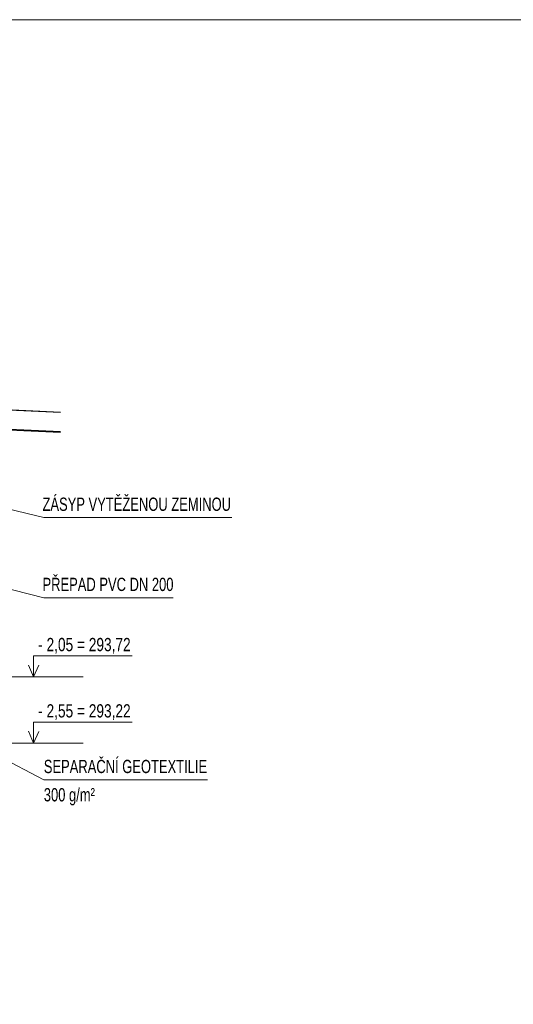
# Model space of a CAD drawing. Header units: metres. Extents: x 351055.4 to 351076.4, y -78447.2 to -78432.3.
# Tile 43 of 68: x 351061.9 to 351065.7, y -78439.8 to -78432.3. Entities that reach past the tile are written whole.
import ezdxf
from ezdxf.enums import TextEntityAlignment as Align

# ---------------------------------------------------------------- set-up
doc = ezdxf.new("R2010")
doc.units = ezdxf.units.M
doc.header["$MEASUREMENT"] = 0
for name, color, linetype, lineweight in [('KOTY', 7, 'Continuous', 13), ('NÁVRH', 7, 'Continuous', 30), ('RAMECEK', 7, 'Continuous', 0), ('VZOROVY_NAVRH', 7, 'Continuous', 13)]:
    doc.layers.add(name, color=color, linetype=linetype, lineweight=lineweight)
doc.styles.add('Style-Arial', font='arial.ttf')

msp = doc.modelspace()

# ---------------------------------------------------------------- linework, layer by layer
at = {"layer": 'KOTY', "ltscale": 0.05}
for p, q in [((351062.1292, -78436.1035), (351061.321, -78435.9062)), ((351062.1292, -78436.7079), (351060.7554, -78436.3551)), ((351062.1292, -78438.0812), (351061.6404, -78437.8245))]:
    msp.add_line(p, q, dxfattribs=at)
at = {"layer": 'NÁVRH', "lineweight": 13}
for p, q in [((351063.5479, -78436.1035), (351062.1292, -78436.1035)), ((351063.1059, -78436.7079), (351062.1292, -78436.7079)), ((351062.1292, -78438.0812), (351063.3649, -78438.0812))]:
    msp.add_line(p, q, dxfattribs=at)
at = {"layer": 'RAMECEK'}
msp.add_line((351061.0904, -78435.2551), (351062.2554, -78435.3077), dxfattribs=at)
at = {"layer": 'RAMECEK', "lineweight": 13}
msp.add_line((351061.0554, -78435.4035), (351062.2554, -78435.4577), dxfattribs=at)
at = {"layer": 'RAMECEK', "ltscale": 0.25, "flags": 128}
msp.add_lwpolyline([(351055.3844, -78432.3483), (351076.3844, -78432.3483), (351076.3844, -78447.1983), (351055.3844, -78447.1983)], close=True, dxfattribs=at)
at = {"layer": 'RAMECEK', "lineweight": 30, "flags": 128}
msp.add_lwpolyline([(351058.1782, -78435.2684), (351059.8054, -78435.342), (351059.9554, -78435.2887), (351060.4204, -78435.2551), (351061.0904, -78435.2551), (351062.2554, -78435.3077)], dxfattribs=at)
at = {"layer": 'RAMECEK', "lineweight": 40, "flags": 128}
msp.add_lwpolyline([(351062.2554, -78435.4577), (351061.5904, -78435.4277), (351061.5904, -78437.8041), (351059.9204, -78437.8041), (351059.9204, -78436.4339), (351058.1782, -78436.3551)], dxfattribs=at)
at = {"layer": 'VZOROVY_NAVRH', "lineweight": 13}
for p, q in [((351061.6901, -78437.3041), (351062.4255, -78437.3041)), ((351061.6901, -78437.8041), (351062.4255, -78437.8041))]:
    msp.add_line(p, q, dxfattribs=at)
at = {"layer": 'VZOROVY_NAVRH', "lineweight": 13, "ltscale": 0.5, "flags": 128}
for points in [[(351062.0521, -78437.3041), (351062.0521, -78437.1455), (351062.7963, -78437.1455)], [(351062.0521, -78437.3041), (351062.0143, -78437.2148), (351062.0521, -78437.3041), (351062.0911, -78437.2157)], [(351062.0521, -78437.8041), (351062.0521, -78437.6455), (351062.7963, -78437.6455)], [(351062.0521, -78437.8041), (351062.0143, -78437.7148), (351062.0521, -78437.8041), (351062.0911, -78437.7157)]]:
    msp.add_lwpolyline(points, dxfattribs=at)

# ---------------------------------------------------------------- texts
at = {"layer": 'NÁVRH', "lineweight": 40, "style": 'Style-Arial', "width": 0.7}
for s, p in [('ZÁSYP VYTĚŽENOU ZEMINOU', (351062.1194, -78436.0022)), ('PŘEPAD PVC DN 200', (351062.1194, -78436.6066)), ('SEPARAČNÍ GEOTEXTILIE', (351062.1292, -78437.9799)), ('300 g/m²', (351062.1292, -78438.1931))]:
    msp.add_text(s, height=0.1, rotation=0.00001, dxfattribs=at).set_placement(p, align=Align.MIDDLE_LEFT)
at = {"layer": 'VZOROVY_NAVRH', "lineweight": 13, "style": 'Style-Arial', "width": 0.74}
for s, p in [('- 2,05 = 293,72', (351062.0868, -78437.0104)), ('- 2,55 = 293,22', (351062.0868, -78437.5104))]:
    msp.add_text(s, height=0.1, rotation=0, dxfattribs=at).set_placement(p, align=Align.TOP_LEFT)

doc.saveas('drawing.dxf')
